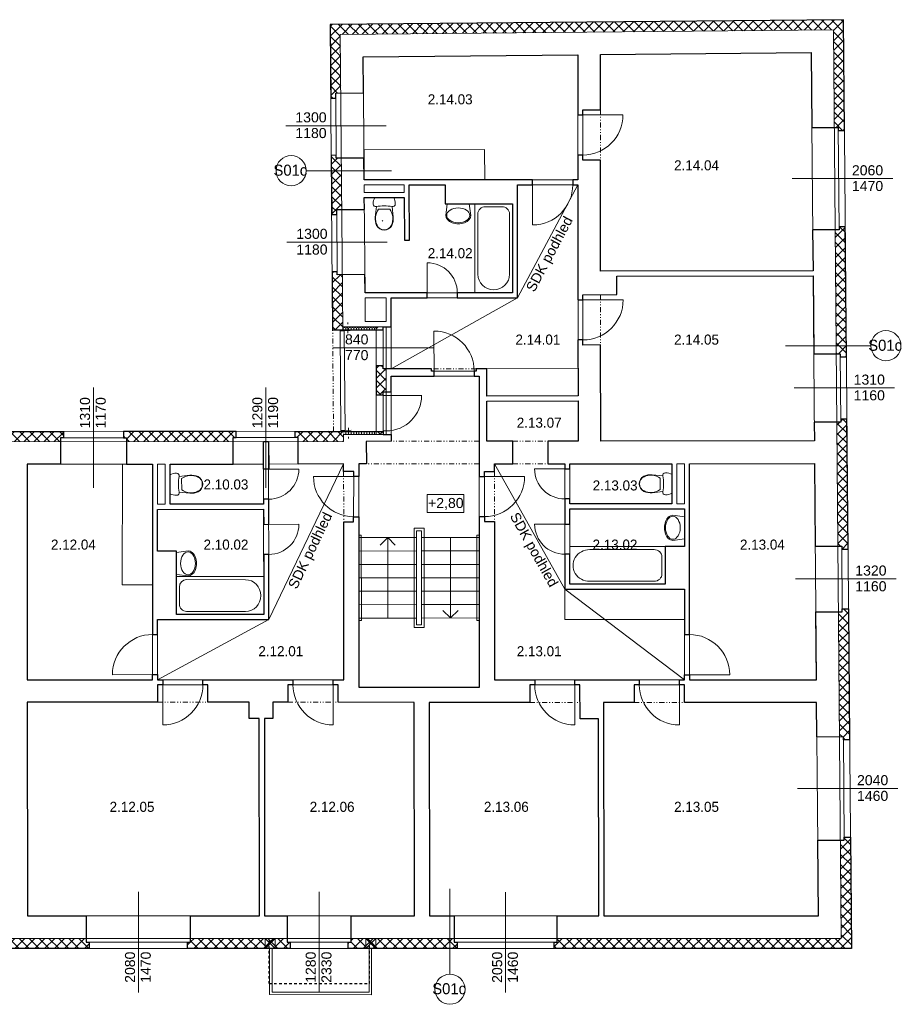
# Model space of a CAD drawing. Extents: x -203795 to -85874, y -57132 to -32000.
# Tile 7 of 7: x -122106 to -104563, y -56989 to -37389. Entities that reach past the tile are written whole.
import ezdxf

# ---------------------------------------------------------------- set-up
doc = ezdxf.new("R2010")
doc.units = 0
doc.header["$MEASUREMENT"] = 0
doc.set_wipeout_variables(frame=1)
for name, pattern in [('Wipeout_Contour', [1000, 0, -1000]), ('Čerchovaná S', [290, 100, -80, 30, -80]), ('Čerchovaná se dvěma tečkami S', [250, 100, -40, 15, -40, 15, -40]), ('čárkovaná S', [100, 50, -50])]:
    doc.linetypes.add(name, pattern=pattern)
for name, color, linetype, lineweight in [('2D BOD_Číslo_pera__1', 7, 'Continuous', 15), ('2D VÝPLNĚ_Číslo_pera__4', 91, 'Continuous', 13), ('2D ČÁRY_Číslo_pera__1', 7, 'Continuous', 15), ('2D ČÁRY_Číslo_pera__2', 1, 'Continuous', 25), ('2D ČÁRY_Číslo_pera__3', 150, 'Continuous', 13), ('2D ČÁRY_Číslo_pera__4', 91, 'Continuous', 13), ('NÁBYTEK A ZAŘÍZENÍ_Číslo_pera__3', 150, 'Continuous', 13), ('POZNÁMKY.TEXT_Číslo_pera__1', 7, 'Continuous', 15), ('POZNÁMKY.TEXT_Číslo_pera__4', 91, 'Continuous', 13)]:
    doc.layers.add(name, color=color, linetype=linetype, lineweight=lineweight)
for name, color, linetype in [('2D ČÁRY', 7, 'Continuous'), ('NÁBYTEK A ZAŘÍZENÍ', 7, 'Continuous'), ('vodorovné konstrukce', 7, 'Continuous')]:
    doc.layers.add(name, color=color, linetype=linetype)
doc.layers.add('vodorovné konstrukce_Číslo_pera__241', color=9, linetype='Continuous', lineweight=13, true_color=0x808080)
doc.styles.add('GENERATED_STYLE_1', font='arial.ttf')
doc.styles.add('GENERATED_STYLE_3', font='txt')
pattern_1 = [(90, (0, 0), (-51.961524, 0), [30, -60]), (90, (-25.98, 45), (-51.961524, 0), [30, -60]), (150, (0, 30), (25.980762, 45), [30, -60]), (150, (-51.96, 30), (25.980762, 45), [30, -60]), (210, (0, 0), (-25.980762, 45), [30, -60]), (210, (-51.96, 0), (-25.980762, 45), [30, -60])]
pattern_2 = [(45, (0, 0), (-98.99495, 98.99495), []), (135, (0, 0), (98.99495, 98.99495), [])]

# ---------------------------------------------------------------- blocks, each defined once
blk = doc.blocks.new('WC s nádržkou 1 11')
at = {"linetype": 'Wipeout_Contour', "ltscale": 15629.429493}
blk.add_wipeout([(31, 650), (18, 619), (8, 587), (2, 554), (0, 520), (5, 498), (20, 479), (40, 469), (64, 469), (41, 257), (39, 215), (44, 173), (54, 132), (70, 92), (97, 54), (132, 25), (174, 6), (220, 0), (266, 6), (308, 25), (343, 54), (370, 92), (386, 132), (396, 173), (401, 215), (399, 257), (376, 469), (400, 469), (420, 479), (435, 498), (440, 520), (438, 554), (432, 587), (422, 619), (409, 650)], dxfattribs=at).dxf.layer = 'NÁBYTEK A ZAŘÍZENÍ'
at = {"layer": 'NÁBYTEK A ZAŘÍZENÍ_Číslo_pera__3', "linetype": 'Continuous'}
for p, q in [((18, 619), (8, 587)), ((31, 650), (18, 619)), ((409, 650), (31, 650)), ((422, 619), (409, 650)), ((432, 587), (422, 619)), ((2, 554), (0, 520)), ((0, 520), (5, 498)), ((8, 587), (2, 554)), ((5, 498), (20, 479)), ((20, 479), (40, 469)), ((40, 469), (64, 469)), ((64, 469), (41, 257)), ((107, 419), (86, 381)), ((333, 419), (107, 419)), ((354, 381), (333, 419)), ((399, 257), (376, 469)), ((376, 469), (400, 469)), ((400, 469), (420, 479)), ((420, 479), (435, 498)), ((438, 554), (432, 587)), ((435, 498), (440, 520)), ((440, 520), (438, 554)), ((41, 257), (39, 215)), ((39, 215), (44, 173)), ((49, 256), (47, 215)), ((47, 215), (52, 174)), ((56, 299), (49, 256)), ((68, 341), (56, 299)), ((86, 381), (68, 341)), ((372, 341), (354, 381)), ((384, 299), (372, 341)), ((391, 256), (384, 299)), ((388, 174), (393, 215)), ((393, 215), (391, 256)), ((396, 173), (401, 215)), ((401, 215), (399, 257)), ((44, 173), (54, 132)), ((52, 174), (62, 134)), ((54, 132), (70, 92)), ((62, 134), (78, 96)), ((70, 92), (97, 54)), ((78, 96), (102, 60)), ((97, 54), (132, 25)), ((102, 60), (136, 32)), ((132, 25), (174, 6)), ((136, 32), (176, 14)), ((174, 6), (220, 0)), ((176, 14), (220, 8)), ((220, 8), (264, 14)), ((220, 0), (266, 6)), ((264, 14), (304, 32)), ((266, 6), (308, 25)), ((304, 32), (338, 60)), ((308, 25), (343, 54)), ((338, 60), (362, 96)), ((343, 54), (370, 92)), ((362, 96), (378, 134)), ((370, 92), (386, 132)), ((378, 134), (388, 174)), ((386, 132), (396, 173))]:
    blk.add_line(p, q, dxfattribs=at)
blk.add_ellipse((220, -298), major_axis=(785, 0), ratio=0.9963, start_param=1.370375, end_param=1.771221, dxfattribs=at)
blk = doc.blocks.new('WC s nádržkou 1 11_2')
at = {"linetype": 'Wipeout_Contour', "ltscale": 15629.429493}
blk.add_wipeout([(31, 650), (18, 619), (8, 587), (2, 554), (0, 520), (5, 498), (20, 479), (40, 469), (64, 469), (41, 257), (39, 215), (44, 173), (54, 132), (70, 92), (97, 54), (132, 25), (174, 6), (220, 0), (266, 6), (308, 25), (343, 54), (370, 92), (386, 132), (396, 173), (401, 215), (399, 257), (376, 469), (400, 469), (420, 479), (435, 498), (440, 520), (438, 554), (432, 587), (422, 619), (409, 650)], dxfattribs=at).dxf.layer = 'NÁBYTEK A ZAŘÍZENÍ'
at = {"layer": 'NÁBYTEK A ZAŘÍZENÍ_Číslo_pera__3', "linetype": 'Continuous'}
for p, q in [((18, 619), (8, 587)), ((31, 650), (18, 619)), ((409, 650), (31, 650)), ((422, 619), (409, 650)), ((432, 587), (422, 619)), ((2, 554), (0, 520)), ((0, 520), (5, 498)), ((8, 587), (2, 554)), ((5, 498), (20, 479)), ((20, 479), (40, 469)), ((40, 469), (64, 469)), ((64, 469), (41, 257)), ((107, 419), (86, 381)), ((333, 419), (107, 419)), ((354, 381), (333, 419)), ((399, 257), (376, 469)), ((376, 469), (400, 469)), ((400, 469), (420, 479)), ((420, 479), (435, 498)), ((438, 554), (432, 587)), ((435, 498), (440, 520)), ((440, 520), (438, 554)), ((41, 257), (39, 215)), ((39, 215), (44, 173)), ((49, 256), (47, 215)), ((47, 215), (52, 174)), ((56, 299), (49, 256)), ((68, 341), (56, 299)), ((86, 381), (68, 341)), ((372, 341), (354, 381)), ((384, 299), (372, 341)), ((391, 256), (384, 299)), ((388, 174), (393, 215)), ((393, 215), (391, 256)), ((396, 173), (401, 215)), ((401, 215), (399, 257)), ((44, 173), (54, 132)), ((52, 174), (62, 134)), ((54, 132), (70, 92)), ((62, 134), (78, 96)), ((70, 92), (97, 54)), ((78, 96), (102, 60)), ((97, 54), (132, 25)), ((102, 60), (136, 32)), ((132, 25), (174, 6)), ((136, 32), (176, 14)), ((174, 6), (220, 0)), ((176, 14), (220, 8)), ((220, 8), (264, 14)), ((220, 0), (266, 6)), ((264, 14), (304, 32)), ((266, 6), (308, 25)), ((304, 32), (338, 60)), ((308, 25), (343, 54)), ((338, 60), (362, 96)), ((343, 54), (370, 92)), ((362, 96), (378, 134)), ((370, 92), (386, 132)), ((378, 134), (388, 174)), ((386, 132), (396, 173))]:
    blk.add_line(p, q, dxfattribs=at)
blk.add_ellipse((220, -298), major_axis=(785, 0), ratio=0.9963, start_param=1.370375, end_param=1.771221, dxfattribs=at)
blk = doc.blocks.new('Vana 01 11')
at = {"layer": 'NÁBYTEK A ZAŘÍZENÍ_Číslo_pera__3', "linetype": 'Continuous'}
for p, q in [((0, 0), (0, 751)), ((0, 751), (1895, 751)), ((1501, 691), (221, 691)), ((1895, 751), (1895, 0)), ((63, 210), (63, 541)), ((0, 0), (1895, 0)), ((1501, 60), (221, 60))]:
    blk.add_line(p, q, dxfattribs=at)
for centre, major_axis, start_param, end_param in [((221, 541), (158, 0), 1.570796, 3.141593), ((1501, 375), (332, 0), 4.712389, 7.853982), ((221, 210), (158, 0), 3.141593, 4.712389)]:
    blk.add_ellipse(centre, major_axis=major_axis, ratio=0.95054, start_param=start_param, end_param=end_param, dxfattribs=at)
blk = doc.blocks.new('Umyvadlo oválné 11')
at = {"linetype": 'Wipeout_Contour', "ltscale": 6090.690526}
blk.add_wipeout([(0, 169), (2, 146), (9, 124), (19, 104), (43, 74), (73, 49), (129, 22), (188, 6), (250, 0), (312, 6), (371, 22), (427, 49), (457, 74), (481, 104), (491, 124), (498, 146), (500, 169), (469, 400), (31, 400), (-1, 169)], dxfattribs=at).dxf.layer = 'NÁBYTEK A ZAŘÍZENÍ'
at = {"layer": 'NÁBYTEK A ZAŘÍZENÍ_Číslo_pera__3', "linetype": 'Continuous'}
for p, q in [((31, 400), (-1, 169)), ((32, 400), (31, 400)), ((469, 400), (31, 400)), ((469, 400), (468, 400)), ((500, 169), (469, 400))]:
    blk.add_line(p, q, dxfattribs=at)
blk.add_ellipse((250, 169), major_axis=(-229, 0), ratio=0.643386, dxfattribs=at)
blk.add_ellipse((249, 169), major_axis=(-250, 0), ratio=0.674026, start_param=0, end_param=3.141593, dxfattribs=at)
blk = doc.blocks.new('Vana 01 11_2')
at = {"layer": 'NÁBYTEK A ZAŘÍZENÍ_Číslo_pera__3', "linetype": 'Continuous'}
for p, q in [((0, 0), (0, 751)), ((0, 751), (1773, 751)), ((1404, 691), (207, 691)), ((1773, 751), (1773, 0)), ((59, 210), (59, 541)), ((0, 0), (1773, 0)), ((1404, 60), (207, 60))]:
    blk.add_line(p, q, dxfattribs=at)
for centre, major_axis, start_param, end_param in [((207, 541), (0, 150), 0, 1.570796), ((1404, 375), (0, 315), 3.141593, 6.283185), ((207, 210), (0, 150), 1.570796, 3.141593)]:
    blk.add_ellipse(centre, major_axis=major_axis, ratio=0.98423, start_param=start_param, end_param=end_param, dxfattribs=at)
blk = doc.blocks.new('Vana 01 11_3')
at = {"layer": 'NÁBYTEK A ZAŘÍZENÍ_Číslo_pera__3', "linetype": 'Continuous'}
for p, q in [((0, 0), (0, 751)), ((0, 751), (1737, 751)), ((1375, 691), (203, 691)), ((1737, 751), (1737, 0)), ((58, 210), (58, 541)), ((0, 0), (1737, 0)), ((1375, 60), (203, 60))]:
    blk.add_line(p, q, dxfattribs=at)
for centre, major_axis, start_param, end_param in [((203, 541), (0, 150), 0, 1.570796), ((1375, 375), (0, 315), 3.141593, 6.283185), ((203, 210), (0, 150), 1.570796, 3.141593)]:
    blk.add_ellipse(centre, major_axis=major_axis, ratio=0.963873, start_param=start_param, end_param=end_param, dxfattribs=at)
blk = doc.blocks.new('Umyvadlo oválné 11_2')
at = {"linetype": 'Wipeout_Contour', "ltscale": 6090.690526}
blk.add_wipeout([(0, 169), (2, 146), (9, 124), (19, 104), (43, 74), (73, 49), (129, 22), (188, 6), (250, 0), (312, 6), (371, 22), (427, 49), (457, 74), (481, 104), (491, 124), (498, 146), (500, 169), (469, 400), (31, 400), (-1, 169)], dxfattribs=at).dxf.layer = 'NÁBYTEK A ZAŘÍZENÍ'
at = {"layer": 'NÁBYTEK A ZAŘÍZENÍ_Číslo_pera__3', "linetype": 'Continuous'}
for p, q in [((31, 400), (-1, 169)), ((32, 400), (31, 400)), ((469, 400), (31, 400)), ((469, 400), (468, 400)), ((500, 169), (469, 400))]:
    blk.add_line(p, q, dxfattribs=at)
blk.add_ellipse((250, 169), major_axis=(-229, 0), ratio=0.643386, dxfattribs=at)
blk.add_ellipse((249, 169), major_axis=(-250, 0), ratio=0.674026, start_param=0, end_param=3.141593, dxfattribs=at)
blk = doc.blocks.new('LINE_10821', base_point=(-113534, -47697))
at = {"layer": '2D ČÁRY_Číslo_pera__3', "linetype": 'Continuous'}
for p, q in [((-113534, -47697), (-113533, -49299)), ((-113533, -49299), (-113683, -49150)), ((-113533, -49299), (-113383, -49149))]:
    blk.add_line(p, q, dxfattribs=at)
blk = doc.blocks.new('LINE_10979', base_point=(-114783, -49301))
at = {"layer": '2D ČÁRY_Číslo_pera__3', "linetype": 'Continuous'}
for p, q in [((-114784, -47699), (-114934, -47849)), ((-114783, -49301), (-114784, -47699)), ((-114784, -47699), (-114634, -47848))]:
    blk.add_line(p, q, dxfattribs=at)
blk = doc.blocks.new('LINE_15126', base_point=(-114705, -40395))
at = {"layer": 'vodorovné konstrukce_Číslo_pera__241', "linetype": 'Continuous'}
blk.add_line((-114705, -40395), (-116405, -40395), dxfattribs=at)
blk.add_circle((-116705, -40395), 300, dxfattribs=at)
blk = doc.blocks.new('LINE_15134', base_point=(-113545, -54689))
at = {"layer": 'vodorovné konstrukce_Číslo_pera__241', "linetype": 'Continuous'}
blk.add_line((-113545, -54689), (-113545, -56389), dxfattribs=at)
blk.add_circle((-113545, -56689), 300, dxfattribs=at)
blk = doc.blocks.new('LINE_15136', base_point=(-106869, -43879))
at = {"layer": 'vodorovné konstrukce_Číslo_pera__241', "linetype": 'Continuous'}
blk.add_line((-106869, -43879), (-105169, -43879), dxfattribs=at)
blk.add_circle((-104869, -43879), 300, dxfattribs=at)

msp = doc.modelspace()

# ---------------------------------------------------------------- hatches: boundary and pattern name
at = {"layer": '2D VÝPLNĚ_Číslo_pera__4', "linetype": 'Continuous'}
h = msp.add_hatch(dxfattribs=at)
h.set_pattern_fill('TEPELNA_IZOLACE_EPS', color=8, style=0, pattern_type=2)
h.set_pattern_definition(pattern_2)
h.paths.add_polyline_path([(-105894, -39533), (-105818, -39533), (-105817, -39593), (-105693, -39593), (-105712, -37389), (-115928, -37485), (-115916, -38950), (-115816, -38949), (-115817, -38849), (-115717, -38848), (-115727, -37683), (-105910, -37591)], flags=0)
h = msp.add_hatch(dxfattribs=at)
h.set_pattern_fill('TEPELNA_IZOLACE_EPS', color=8, style=0, pattern_type=2)
h.set_pattern_definition(pattern_2)
h.paths.add_polyline_path([(-115907, -40089), (-115898, -41269), (-115798, -41268), (-115798, -41168), (-115698, -41167), (-115707, -40147), (-115807, -40148), (-115807, -40088)], flags=0)
h = msp.add_hatch(dxfattribs=at)
h.set_pattern_fill('TEPELNA_IZOLACE_EPS', color=8, style=0, pattern_type=2)
h.set_pattern_definition(pattern_2)
h.paths.add_polyline_path([(-105677, -41513), (-105801, -41513), (-105801, -41573), (-105877, -41574), (-105856, -44041), (-105780, -44041), (-105779, -44101), (-105655, -44101)], flags=0)
h = msp.add_hatch(dxfattribs=at)
h.set_pattern_fill('TEPELNA_IZOLACE_EPS', color=8, style=0, pattern_type=2)
h.set_pattern_definition(pattern_2)
h.paths.add_polyline_path([(-115888, -42409), (-115788, -42408), (-115788, -42468), (-115688, -42468), (-115679, -43561), (-115879, -43561)], flags=0)
h = msp.add_hatch(dxfattribs=at)
h.set_pattern_fill('TEPELNA_IZOLACE_FENOL', color=8, style=0, pattern_type=2)
h.set_pattern_definition(pattern_1)
h.paths.add_polyline_path([(-115014, -43560), (-115014, -43500), (-115679, -43501), (-115679, -43561)], flags=0)
h = msp.add_hatch(dxfattribs=at)
h.set_pattern_fill('TEPELNA_IZOLACE_EPS', color=8, style=0, pattern_type=2)
h.set_pattern_definition(pattern_2)
h.paths.add_polyline_path([(-115014, -43500), (-114874, -43500), (-114874, -43560), (-115014, -43560)], flags=0)
h = msp.add_hatch(dxfattribs=at)
h.set_pattern_fill('TEPELNA_IZOLACE_EPS', color=8, style=0, pattern_type=2)
h.set_pattern_definition(pattern_2)
h.paths.add_polyline_path([(-115013, -44278), (-114873, -44278), (-114873, -44338), (-114813, -44338), (-114813, -44799), (-114873, -44799), (-114873, -44859), (-115013, -44859)], flags=0)
h = msp.add_hatch(dxfattribs=at)
h.set_pattern_fill('TEPELNA_IZOLACE_EPS', color=8, style=0, pattern_type=2)
h.set_pattern_definition(pattern_2)
h.paths.add_polyline_path([(-105769, -45338), (-105769, -45398), (-105845, -45398), (-105824, -47866), (-105748, -47866), (-105747, -47926), (-105623, -47926), (-105645, -45338)], flags=0)
h = msp.add_hatch(dxfattribs=at)
h.set_pattern_fill('TEPELNA_IZOLACE_EPS', color=8, style=0, pattern_type=2)
h.set_pattern_definition(pattern_2)
h.paths.add_polyline_path([(-121297, -45788), (-121297, -45712), (-121237, -45712), (-121237, -45588), (-123062, -45590), (-123062, -45714), (-123002, -45713), (-123002, -45789)], flags=0)
h = msp.add_hatch(dxfattribs=at)
h.set_pattern_fill('TEPELNA_IZOLACE_EPS', color=8, style=0, pattern_type=2)
h.set_pattern_definition(pattern_2)
h.paths.add_polyline_path([(-117856, -45785), (-117856, -45709), (-117796, -45709), (-117796, -45585), (-120044, -45587), (-120044, -45711), (-119984, -45711), (-119984, -45787)], flags=0)
h = msp.add_hatch(dxfattribs=at)
h.set_pattern_fill('TEPELNA_IZOLACE_EPS', color=8, style=0, pattern_type=2)
h.set_pattern_definition(pattern_2)
h.paths.add_polyline_path([(-115661, -45783), (-115662, -45585), (-115862, -45585), (-115862, -45583), (-116626, -45584), (-116626, -45708), (-116566, -45708), (-116566, -45784)], flags=0)
h = msp.add_hatch(dxfattribs=at)
h.set_pattern_fill('TEPELNA_IZOLACE_FENOL', color=8, style=0, pattern_type=2)
h.set_pattern_definition(pattern_1)
h.paths.add_polyline_path([(-115012, -45585), (-115662, -45585), (-115662, -45645), (-115012, -45645)], flags=0)
h = msp.add_hatch(dxfattribs=at)
h.set_pattern_fill('TEPELNA_IZOLACE_EPS', color=8, style=0, pattern_type=2)
h.set_pattern_definition(pattern_2)
h.paths.add_polyline_path([(-115012, -45585), (-115012, -45645), (-114872, -45645), (-114872, -45585)], flags=0)
h = msp.add_hatch(dxfattribs=at)
h.set_pattern_fill('TEPELNA_IZOLACE_EPS', color=8, style=0, pattern_type=2)
h.set_pattern_definition(pattern_2)
h.paths.add_polyline_path([(-105792, -51664), (-105716, -51669), (-105715, -51724), (-105591, -51724), (-105613, -49116), (-105737, -49116), (-105737, -49176), (-105813, -49176)], flags=0)
h = msp.add_hatch(dxfattribs=at)
h.set_pattern_fill('TEPELNA_IZOLACE_EPS', color=8, style=0, pattern_type=2)
h.set_pattern_definition(pattern_2)
h.paths.add_polyline_path([(-111414, -55678), (-111414, -55754), (-111474, -55754), (-111474, -55878), (-105556, -55879), (-105575, -53664), (-105699, -53664), (-105698, -53724), (-105774, -53724), (-105758, -55679)], flags=0)
h = msp.add_hatch(dxfattribs=at)
h.set_pattern_fill('TEPELNA_IZOLACE_EPS', color=8, style=0, pattern_type=2)
h.set_pattern_definition(pattern_2)
h.paths.add_polyline_path([(-122782, -55677), (-122782, -55753), (-122842, -55753), (-122842, -55877), (-120725, -55877), (-120725, -55753), (-120785, -55753), (-120785, -55677)], flags=0)
h = msp.add_hatch(dxfattribs=at)
h.set_pattern_fill('TEPELNA_IZOLACE_EPS', color=8, style=0, pattern_type=2)
h.set_pattern_definition(pattern_2)
h.paths.add_polyline_path([(-118705, -55677), (-116787, -55677), (-116787, -55753), (-116727, -55753), (-116727, -55877), (-118765, -55877), (-118765, -55753), (-118705, -55753)], flags=0)
h = msp.add_hatch(dxfattribs=at)
h.set_pattern_fill('TEPELNA_IZOLACE_EPS', color=8, style=0, pattern_type=2)
h.set_pattern_definition(pattern_2)
h.paths.add_polyline_path([(-115512, -55678), (-113464, -55678), (-113464, -55754), (-113404, -55754), (-113404, -55878), (-115572, -55877), (-115572, -55754), (-115512, -55754)], flags=0)

# ---------------------------------------------------------------- linework, layer by layer
at = {"layer": '2D BOD_Číslo_pera__1', "color": 8, "linetype": 'Continuous', "flags": 128}
for points in [[(-117020, -55677), (-117220, -55677), (-117220, -55877), (-117020, -55877)], [(-115220, -55678), (-115020, -55678), (-115020, -55878), (-115220, -55878)], [(-117135, -55877), (-115105, -55878), (-115105, -56798), (-117135, -56797)], [(-117085, -55877), (-117085, -56747), (-115155, -56748), (-115155, -55878)]]:
    msp.add_lwpolyline(points, close=True, dxfattribs=at)
at = {"layer": '2D ČÁRY_Číslo_pera__1', "color": 8, "linetype": 'Continuous'}
for p, q in [((-105712, -37389), (-115928, -37485)), ((-105556, -55879), (-105712, -37389)), ((-115879, -43561), (-115928, -37485)), ((-105910, -37591), (-115727, -37683)), ((-105758, -55679), (-105910, -37591)), ((-115679, -43561), (-115727, -37683)), ((-111002, -38088), (-115273, -38128)), ((-115253, -40578), (-115273, -38128)), ((-111002, -38088), (-111000, -40574)), ((-106357, -38045), (-110552, -38084)), ((-110552, -38084), (-110551, -39184)), ((-106320, -42391), (-106357, -38045)), ((-115916, -38950), (-115816, -38949)), ((-115817, -38849), (-115267, -38845)), ((-115807, -40148), (-115817, -38849)), ((-110551, -39184), (-110901, -39184)), ((-110901, -39184), (-110900, -40184)), ((-110101, -39284), (-111001, -39285)), ((-105818, -39533), (-106344, -39533)), ((-105801, -41573), (-105818, -39533)), ((-105693, -39593), (-105817, -39593)), ((-115907, -40089), (-115807, -40088)), ((-115807, -40148), (-115257, -40144)), ((-110900, -40084), (-111000, -40085)), ((-110550, -40184), (-110900, -40184)), ((-110550, -40184), (-110548, -42394)), ((-115253, -40578), (-111000, -40574)), ((-115253, -40678), (-114453, -40677)), ((-115251, -40828), (-115252, -40678)), ((-114453, -40677), (-114453, -40827)), ((-114353, -40677), (-114352, -41777)), ((-114353, -40677), (-113642, -40677)), ((-112200, -40675), (-111000, -40674)), ((-112200, -40675), (-112198, -42925)), ((-111899, -41475), (-111900, -40575)), ((-111100, -40674), (-111100, -40574)), ((-111000, -40674), (-110996, -44879)), ((-115253, -40828), (-114453, -40827)), ((-115235, -42828), (-115250, -40928)), ((-114453, -40927), (-114452, -41777)), ((-112299, -41052), (-112298, -42825)), ((-115898, -41269), (-115798, -41268)), ((-115798, -41168), (-115248, -41164)), ((-115788, -42468), (-115798, -41168)), ((-105677, -41513), (-105801, -41513)), ((-105801, -41573), (-106327, -41573)), ((-114452, -41777), (-114352, -41777)), ((-113998, -42227), (-113998, -42927)), ((-115888, -42409), (-115788, -42408)), ((-115788, -42468), (-115238, -42464)), ((-106320, -42391), (-110548, -42394)), ((-106319, -42491), (-110227, -42494)), ((-110224, -42861), (-110227, -42494)), ((-106291, -45775), (-106319, -42491)), ((-115235, -42828), (-112298, -42825)), ((-110548, -42864), (-110898, -42865)), ((-110898, -42865), (-110897, -43865)), ((-110224, -42861), (-110548, -42864)), ((-115234, -42928), (-114815, -42928)), ((-115230, -43400), (-115234, -42928)), ((-114815, -42928), (-114814, -43400)), ((-114715, -42927), (-112198, -42925)), ((-114715, -42927), (-114713, -44337)), ((-110098, -42964), (-110998, -42965)), ((-114714, -43500), (-115679, -43501)), ((-114814, -43400), (-115230, -43400)), ((-115014, -43500), (-115012, -45645)), ((-114874, -43500), (-114873, -44338)), ((-114814, -43500), (-114812, -45645)), ((-114874, -43560), (-115879, -43561)), ((-115729, -43581), (-115529, -43579)), ((-113862, -44487), (-113863, -43587)), ((-110897, -43765), (-110997, -43765)), ((-110547, -43864), (-110897, -43865)), ((-110547, -43864), (-110545, -45779)), ((-105780, -44041), (-106306, -44040)), ((-105769, -45398), (-105780, -44041)), ((-114873, -44278), (-115013, -44278)), ((-105655, -44101), (-105779, -44101)), ((-114813, -44338), (-114873, -44338)), ((-113912, -44337), (-114813, -44338)), ((-112962, -44486), (-114713, -44487)), ((-114713, -44487), (-114712, -45782)), ((-113912, -44337), (-113912, -44387)), ((-113023, -44386), (-113912, -44387)), ((-113062, -44486), (-113062, -44386)), ((-110997, -44334), (-113023, -44336)), ((-112957, -50678), (-112962, -44486)), ((-112811, -44881), (-112812, -44336)), ((-114873, -44859), (-115013, -44859)), ((-114713, -44799), (-114873, -44799)), ((-114873, -44799), (-114872, -45645)), ((-114873, -44870), (-114107, -44869)), ((-110996, -44879), (-112811, -44881)), ((-110996, -44979), (-112811, -44981)), ((-112811, -45781), (-112811, -44981)), ((-110996, -44979), (-110995, -45779)), ((-105769, -45398), (-106295, -45398)), ((-105645, -45338), (-105769, -45338)), ((-115862, -45583), (-138416, -45603)), ((-121237, -45588), (-121237, -45712)), ((-120044, -45587), (-120044, -45711)), ((-117796, -45585), (-117796, -45709)), ((-116626, -45584), (-116626, -45708)), ((-114872, -45585), (-115862, -45585)), ((-115713, -45565), (-115513, -45563)), ((-114712, -45645), (-115662, -45645)), ((-115661, -45783), (-115662, -45645)), ((-115012, -45645), (-115012, -45645)), ((-114872, -45575), (-114812, -45575)), ((-115661, -45783), (-138416, -45803)), ((-119984, -45711), (-121297, -45712)), ((-121297, -45712), (-121297, -46238)), ((-119984, -45711), (-119984, -46237)), ((-116566, -45708), (-117856, -45709)), ((-117856, -45709), (-117856, -46235)), ((-117252, -47035), (-117253, -45785)), ((-117150, -49327), (-117153, -45785)), ((-116566, -45708), (-116566, -46234)), ((-114712, -45782), (-115211, -45783)), ((-115207, -46233), (-115211, -45783)), ((-112295, -45780), (-112811, -45781)), ((-112295, -45780), (-112295, -46230)), ((-110995, -45779), (-111595, -45780)), ((-111595, -45780), (-111595, -46230)), ((-106291, -45775), (-110545, -45779)), ((-119464, -46236), (-121960, -46239)), ((-121957, -50527), (-121960, -46239)), ((-119461, -50527), (-119464, -46236)), ((-119214, -46236), (-119364, -46236)), ((-119364, -47036), (-119364, -46236)), ((-119214, -47036), (-119214, -46236)), ((-117252, -46235), (-119114, -46236)), ((-115660, -46233), (-117152, -46235)), ((-115660, -46383), (-115660, -46233)), ((-115357, -50678), (-115360, -46233)), ((-115207, -46233), (-115360, -46233)), ((-112295, -46230), (-112660, -46231)), ((-112660, -46381), (-112660, -46231)), ((-111260, -46230), (-111595, -46230)), ((-111258, -48728), (-111260, -46230)), ((-109128, -46228), (-111160, -46229)), ((-111160, -47029), (-111160, -46229)), ((-109028, -47028), (-109028, -46228)), ((-108878, -46228), (-109028, -46228)), ((-108878, -47028), (-108878, -46227)), ((-106288, -46225), (-108778, -46227)), ((-108778, -50528), (-108778, -46227)), ((-106251, -50529), (-106288, -46225)), ((-117252, -46335), (-116552, -46334)), ((-115660, -46383), (-115460, -46383)), ((-115461, -47383), (-115460, -46383)), ((-112660, -46381), (-112860, -46381)), ((-112859, -47381), (-112860, -46381)), ((-111160, -46329), (-111860, -46330)), ((-116260, -46483), (-115360, -46484)), ((-112060, -46480), (-112960, -46481)), ((-119214, -47036), (-119364, -47036)), ((-117252, -47035), (-119114, -47036)), ((-117252, -46935), (-117152, -46935)), ((-111160, -46929), (-111260, -46930)), ((-109128, -47028), (-111160, -47029)), ((-108878, -47028), (-109030, -47028)), ((-117252, -47135), (-119364, -47136)), ((-119363, -47966), (-119364, -47136)), ((-117250, -49227), (-117252, -47135)), ((-108878, -47128), (-111160, -47129)), ((-111158, -48628), (-111160, -47129)), ((-115659, -47383), (-115461, -47383)), ((-115657, -50527), (-115659, -47383)), ((-115461, -47283), (-115361, -47284)), ((-112859, -47281), (-112959, -47281)), ((-112659, -47381), (-112859, -47381)), ((-112657, -50528), (-112659, -47381)), ((-111159, -47429), (-111859, -47430)), ((-117251, -47435), (-116551, -47434)), ((-114208, -49435), (-114209, -47563)), ((-114109, -47563), (-114209, -47563)), ((-114108, -49435), (-114109, -47563)), ((-114209, -47698), (-115359, -47699)), ((-112959, -47697), (-114109, -47698)), ((-114209, -47965), (-115359, -47966)), ((-112959, -47964), (-114109, -47965)), ((-109262, -47880), (-108878, -47878)), ((-109262, -48628), (-109262, -47880)), ((-105748, -47866), (-106274, -47866)), ((-105737, -49176), (-105748, -47866)), ((-105623, -47926), (-105747, -47926)), ((-117251, -48035), (-117151, -48035)), ((-111159, -48029), (-111259, -48030)), ((-114209, -48232), (-115359, -48233)), ((-112959, -48231), (-114109, -48232)), ((-114208, -48499), (-115358, -48500)), ((-112958, -48498), (-114108, -48499)), ((-114208, -48766), (-115358, -48767)), ((-112958, -48765), (-114108, -48766)), ((-111258, -48728), (-108878, -48728)), ((-111158, -48628), (-109262, -48628)), ((-108878, -50528), (-108878, -48728)), ((-114208, -49033), (-115358, -49034)), ((-112958, -49032), (-114108, -49033)), ((-105737, -49176), (-106263, -49176)), ((-105613, -49116), (-105737, -49116)), ((-119361, -50527), (-119362, -49327)), ((-119362, -49327), (-117150, -49327)), ((-118987, -49227), (-117250, -49227)), ((-114208, -49300), (-115358, -49301)), ((-112958, -49299), (-114108, -49300)), ((-114108, -49435), (-114208, -49435)), ((-119362, -49627), (-119462, -49627)), ((-108878, -49628), (-108778, -49628)), ((-121957, -50527), (-119461, -50527)), ((-119361, -50427), (-120261, -50428)), ((-119361, -50527), (-115657, -50527)), ((-119261, -50527), (-119261, -51427)), ((-118461, -50527), (-118461, -50627)), ((-117542, -50527), (-117072, -50527)), ((-116668, -50527), (-116668, -50627)), ((-115868, -50527), (-115868, -51427)), ((-112657, -50528), (-108878, -50528)), ((-111858, -50528), (-111858, -50628)), ((-111058, -50528), (-111058, -51428)), ((-110962, -50528), (-110492, -50528)), ((-109778, -50528), (-109778, -50628)), ((-108978, -50528), (-108978, -51428)), ((-108878, -50428), (-107978, -50428)), ((-108778, -50528), (-106251, -50529)), ((-119361, -50627), (-118361, -50627)), ((-119361, -50627), (-119361, -50977)), ((-118361, -50627), (-118361, -50977)), ((-115768, -50627), (-116768, -50627)), ((-116768, -50627), (-116768, -50977)), ((-115768, -50627), (-115768, -50977)), ((-115357, -50678), (-112957, -50678)), ((-111958, -50628), (-111958, -50978)), ((-111958, -50628), (-110958, -50628)), ((-110958, -50628), (-110958, -50978)), ((-109878, -50628), (-109878, -50978)), ((-109878, -50628), (-108878, -50628)), ((-108878, -50628), (-108878, -50978)), ((-121953, -55227), (-121956, -50977)), ((-121956, -50977), (-119361, -50977)), ((-118361, -50977), (-117538, -50977)), ((-117538, -51297), (-117538, -50977)), ((-117066, -51297), (-117068, -50977)), ((-117068, -50977), (-116768, -50977)), ((-115768, -50977), (-114256, -50978)), ((-114253, -55228), (-114256, -50978)), ((-113953, -55228), (-113956, -50978)), ((-113956, -50978), (-111958, -50978)), ((-110955, -51308), (-110958, -50978)), ((-110487, -50978), (-109878, -50978)), ((-110483, -55228), (-110487, -50978)), ((-108878, -50978), (-106248, -50979)), ((-106212, -55229), (-106248, -50979)), ((-117538, -51297), (-117338, -51297)), ((-117335, -55227), (-117338, -51297)), ((-117235, -55227), (-117238, -51297)), ((-117238, -51297), (-117066, -51297)), ((-110955, -51308), (-110586, -51308)), ((-110583, -55228), (-110586, -51308)), ((-105716, -51664), (-106242, -51664)), ((-105698, -53724), (-105716, -51664)), ((-105591, -51724), (-105715, -51724)), ((-105575, -53664), (-105699, -53664)), ((-105698, -53724), (-106224, -53724)), ((-121953, -55227), (-117335, -55227)), ((-120785, -55753), (-120785, -55227)), ((-118705, -55753), (-118705, -55227)), ((-117235, -55227), (-114253, -55228)), ((-116787, -55753), (-116787, -55227)), ((-115512, -55754), (-115512, -55228)), ((-113953, -55228), (-110583, -55228)), ((-113464, -55754), (-113464, -55228)), ((-111414, -55754), (-111414, -55228)), ((-110483, -55228), (-106212, -55229)), ((-138339, -55675), (-105758, -55679)), ((-120785, -55753), (-118705, -55753)), ((-120725, -55877), (-120725, -55753)), ((-118765, -55877), (-118765, -55753)), ((-117220, -55677), (-117020, -55877)), ((-117220, -55877), (-117020, -55677)), ((-116787, -55753), (-115512, -55754)), ((-116727, -55877), (-116727, -55753)), ((-115572, -55877), (-115572, -55754)), ((-115020, -55678), (-115220, -55878)), ((-115020, -55878), (-115220, -55678)), ((-113464, -55754), (-111414, -55754)), ((-113404, -55878), (-113404, -55754)), ((-111474, -55878), (-111474, -55754)), ((-138339, -55875), (-105556, -55879))]:
    msp.add_line(p, q, dxfattribs=at)
at = {"layer": '2D ČÁRY_Číslo_pera__1', "color": 8, "linetype": 'Čerchovaná se dvěma tečkami S'}
for p, q in [((-110551, -39184), (-110550, -40184)), ((-113398, -42826), (-113398, -42926)), ((-110548, -42864), (-110547, -43864)), ((-115862, -45585), (-115879, -43561)), ((-113023, -44336), (-113912, -44337)), ((-113023, -44386), (-113023, -44336)), ((-112961, -45781), (-114712, -45782)), ((-112295, -45780), (-111595, -45780)), ((-112960, -46231), (-115207, -46233)), ((-112295, -46230), (-111595, -46230)), ((-115660, -46383), (-115659, -47383)), ((-112660, -46381), (-112659, -47381)), ((-119361, -50977), (-118361, -50977)), ((-116768, -50977), (-115768, -50977)), ((-111958, -50978), (-110958, -50978)), ((-109878, -50978), (-108878, -50978))]:
    msp.add_line(p, q, dxfattribs=at)
at = {"layer": '2D ČÁRY_Číslo_pera__1', "color": 8, "linetype": 'Čerchovaná S'}
for p, q in [((-115578, -43630), (-115580, -43380)), ((-115563, -45513), (-115561, -45763))]:
    msp.add_line(p, q, dxfattribs=at)
at = {"layer": '2D ČÁRY_Číslo_pera__1', "color": 8, "linetype": 'Continuous'}
for centre, radius, start, end in [((-110901, -39284), 800, 270.0487, 0.0487), ((-111900, -40675), 800, 270.0487, 0.0487), ((-113998, -42827), 600, 0.0487, 90.0487), ((-110898, -42965), 800, 270.0487, 0.0487), ((-113862, -44387), 800, 0.0487, 90.0487), ((-114813, -44869), 705, 270.0487, 0.0487), ((-117152, -46334), 600, 270.0487, 0.0434), ((-111260, -46330), 600, 180.0487, 270.0487), ((-115460, -46483), 800, 179.9513, 269.9513), ((-112860, -46481), 800, 270.0487, 0.0487), ((-111259, -47430), 600, 180.0487, 270.0487), ((-117151, -47434), 600, 270.0487, 0.0434), ((-119461, -50427), 800, 90.0487, 180.0487), ((-108778, -50428), 800, 359.9934, 89.9934), ((-119261, -50627), 800, 269.9934, 359.9934), ((-115868, -50627), 800, 179.9934, 269.9934), ((-111058, -50628), 800, 179.9934, 269.9934), ((-108978, -50628), 800, 179.9934, 269.9934)]:
    msp.add_arc(centre, radius, start, end, dxfattribs=at)
at = {"layer": '2D ČÁRY_Číslo_pera__2', "color": 8, "linetype": 'čárkovaná S'}
for p, q in [((-117143, -56577), (-117143, -55677)), ((-115148, -56577), (-115148, -55677)), ((-117143, -56577), (-115148, -56577))]:
    msp.add_line(p, q, dxfattribs=at)
at = {"layer": '2D ČÁRY_Číslo_pera__2', "color": 8, "linetype": 'Continuous', "flags": 128}
for points in [[(-115817, -38849), (-115267, -38845), (-115273, -38128), (-111002, -38088), (-111001, -39285), (-110901, -39284), (-110901, -39184), (-110551, -39184), (-110552, -38084), (-106357, -38045), (-106344, -39533), (-105818, -39533), (-105817, -39593), (-105693, -39593), (-105712, -37389), (-115928, -37485), (-115916, -38950), (-115816, -38949)], [(-110998, -42965), (-110898, -42965), (-110898, -42865), (-110224, -42861), (-110227, -42494), (-106319, -42491), (-106306, -44040), (-105780, -44041), (-105779, -44101), (-105655, -44101), (-105677, -41513), (-105801, -41513), (-105801, -41573), (-106327, -41573), (-106320, -42391), (-110548, -42394), (-110550, -40184), (-110900, -40184), (-110900, -40084), (-111000, -40085), (-111000, -40574), (-111100, -40574), (-111100, -40674), (-111000, -40674)], [(-114874, -43560), (-114874, -43500), (-114714, -43500), (-114715, -42927), (-113998, -42927), (-113998, -42827), (-115235, -42828), (-115238, -42464), (-115788, -42468), (-115788, -42408), (-115888, -42409), (-115879, -43561)], [(-114713, -44799), (-114713, -44487), (-113862, -44487), (-113862, -44387), (-113912, -44387), (-113912, -44337), (-114873, -44338), (-114873, -44278), (-115013, -44278), (-115013, -44859), (-114873, -44859), (-114873, -44799)], [(-116626, -45584), (-114872, -45585), (-114872, -45645), (-114712, -45645), (-114712, -45782), (-115211, -45783), (-115207, -46233), (-115360, -46233), (-115360, -46484), (-115460, -46483), (-115460, -46383), (-115660, -46383), (-115660, -46233), (-116566, -46234), (-116566, -45708), (-116626, -45708)], [(-117253, -45785), (-117153, -45785), (-117152, -46334), (-117252, -46335)], [(-115461, -47283), (-115361, -47284), (-115357, -50678), (-112957, -50678), (-112959, -47281), (-112859, -47281), (-112859, -47381), (-112659, -47381), (-112657, -50528), (-111858, -50528), (-111858, -50628), (-111958, -50628), (-111958, -50978), (-113956, -50978), (-113953, -55228), (-113464, -55228), (-113464, -55754), (-113404, -55754), (-113404, -55878), (-115572, -55877), (-115572, -55754), (-115512, -55754), (-115512, -55228), (-114253, -55228), (-114256, -50978), (-115768, -50977), (-115768, -50627), (-115868, -50627), (-115868, -50527), (-115657, -50527), (-115659, -47383), (-115461, -47383)], [(-108978, -50528), (-108878, -50528), (-108878, -50428), (-108778, -50428), (-108778, -50528), (-106251, -50529), (-106263, -49176), (-105737, -49176), (-105737, -49116), (-105613, -49116), (-105591, -51724), (-105715, -51724), (-105716, -51669), (-106242, -51664), (-106248, -50979), (-108878, -50978), (-108878, -50628), (-108978, -50628)], [(-118461, -50527), (-116668, -50527), (-116668, -50627), (-116768, -50627), (-116768, -50977), (-117068, -50977), (-117066, -51297), (-117238, -51297), (-117235, -55227), (-116787, -55227), (-116787, -55753), (-116727, -55753), (-116727, -55877), (-118765, -55877), (-118765, -55753), (-118705, -55753), (-118705, -55227), (-117335, -55227), (-117338, -51297), (-117538, -51297), (-117538, -50977), (-118361, -50977), (-118361, -50627), (-118461, -50627)], [(-111058, -50528), (-109778, -50528), (-109778, -50628), (-109878, -50628), (-109878, -50978), (-110487, -50978), (-110483, -55228), (-106212, -55229), (-106224, -53724), (-105698, -53724), (-105699, -53664), (-105575, -53664), (-105556, -55879), (-111474, -55878), (-111474, -55754), (-111414, -55754), (-111414, -55228), (-110583, -55228), (-110586, -51308), (-110955, -51308), (-110958, -50628), (-111058, -50628)]]:
    msp.add_lwpolyline(points, close=True, dxfattribs=at)
msp.add_lwpolyline([(-123062, -45590), (-121237, -45588), (-121237, -45712), (-121297, -45712), (-121297, -46238), (-121960, -46239), (-121957, -50527), (-119461, -50527), (-119461, -50427), (-119361, -50427), (-119361, -50527), (-119261, -50527), (-119261, -50627), (-119361, -50627), (-119361, -50977), (-121956, -50977), (-121953, -55227), (-120785, -55227), (-120785, -55753), (-120725, -55753), (-120725, -55877), (-122842, -55877)], dxfattribs=at)
at = {"layer": '2D ČÁRY_Číslo_pera__3', "color": 8, "linetype": 'Continuous'}
for p, q in [((-112198, -42925), (-111000, -40674)), ((-114713, -44337), (-112198, -42926)), ((-117150, -49327), (-115660, -46233)), ((-112660, -46231), (-111258, -48728)), ((-111258, -48728), (-108878, -50528)), ((-119361, -50527), (-117150, -49327))]:
    msp.add_line(p, q, dxfattribs=at)
at = {"layer": '2D ČÁRY_Číslo_pera__3', "color": 8, "linetype": 'Continuous', "flags": 128}
for points in [[(-115253, -40578), (-112853, -40576), (-112854, -39976), (-115254, -39978)], [(-115729, -43581), (-115713, -45565), (-115633, -45564), (-115649, -43580)], [(-120064, -46236), (-120065, -48636), (-119465, -48636), (-119464, -46236)], [(-114259, -47513), (-114258, -49485), (-114058, -49485), (-114059, -47513)], [(-111258, -49328), (-108878, -49328), (-108878, -48728), (-111258, -48728)]]:
    msp.add_lwpolyline(points, close=True, dxfattribs=at)
for points in [[(-115358, -49351), (-115308, -49351), (-115309, -47649), (-115359, -47649)], [(-112959, -47647), (-113009, -47647), (-113008, -49349), (-112958, -49349)]]:
    msp.add_lwpolyline(points, dxfattribs=at)
at = {"layer": '2D ČÁRY_Číslo_pera__4', "color": 8, "linetype": 'Continuous'}
for p, q in [((-114812, -39499), (-116812, -39499)), ((-106733, -40553), (-104733, -40553)), ((-114793, -41818), (-116793, -41818)), ((-113874, -43919), (-115874, -43919)), ((-120641, -46711), (-120641, -44711)), ((-117211, -46709), (-117211, -44709)), ((-106698, -44720), (-104698, -44720)), ((-106666, -48521), (-104666, -48521)), ((-106631, -52694), (-104631, -52694)), ((-119745, -54753), (-119745, -56753)), ((-116149, -54753), (-116149, -56753)), ((-112439, -54754), (-112439, -56754))]:
    msp.add_line(p, q, dxfattribs=at)
at = {"layer": 'POZNÁMKY.TEXT_Číslo_pera__1', "color": 8, "linetype": 'Continuous', "flags": 128}
msp.add_lwpolyline([(-114000, -46842), (-113267, -46842), (-113267, -47196), (-114000, -47196)], close=True, dxfattribs=at)

# ---------------------------------------------------------------- block references
at = {"layer": '2D ČÁRY', "color": 8, "linetype": 'Continuous'}
for name, p in [('LINE_10979', (-114783, -49301)), ('LINE_10821', (-113534, -47697))]:
    msp.add_blockref(name, p, dxfattribs=at)
at = {"layer": 'NÁBYTEK A ZAŘÍZENÍ', "color": 8, "linetype": 'Continuous', "xscale": -1}
msp.add_blockref('WC s nádržkou 1 11', (-114633, -41578), dxfattribs=at)
at = {"layer": 'NÁBYTEK A ZAŘÍZENÍ', "color": 8, "linetype": 'Continuous'}
for name, p, xscale, rotation in [('Umyvadlo oválné 11', (-113129, -41453), -1, 0.04865719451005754), ('WC s nádržkou 1 11', (-109778, -46848), -1, 270), ('Umyvadlo oválné 11', (-109278, -47753), -0.9999999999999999, 269.9934100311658), ('Vana 01 11', (-109262, -48628), -0.9999999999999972, 359.9934100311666)]:
    msp.add_blockref(name, p, dxfattribs=dict(at, xscale=xscale, rotation=rotation))
for name, p, rotation in [('WC s nádržkou 1 11_2', (-118464, -46855), 90.09731438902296), ('Vana 01 11_3', (-118987, -49227), 359.9934100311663)]:
    msp.add_blockref(name, p, dxfattribs=dict(at, rotation=rotation))
at = {"layer": 'vodorovné konstrukce', "color": 8, "linetype": 'Continuous'}
for name, p in [('LINE_15126', (-114705, -40395)), ('LINE_15136', (-106869, -43879)), ('LINE_15134', (-113545, -54689))]:
    msp.add_blockref(name, p, dxfattribs=at)

# ---------------------------------------------------------------- texts
at = {"layer": 'POZNÁMKY.TEXT_Číslo_pera__4', "color": 8, "linetype": 'Continuous'}
for s, insert, char_height, attachment_point, style in [('{2.14.03}', (-113986, -38874), 200, 1, 'GENERATED_STYLE_3'), ('{S01c}', (-117056, -40386), 220, 4, 'GENERATED_STYLE_3'), ('{2.14.04}', (-109084, -40188), 200, 1, 'GENERATED_STYLE_3'), ('{2.14.02}', (-113986, -41937), 200, 1, 'GENERATED_STYLE_3'), ('{2.14.01}', (-112241, -43657), 200, 1, 'GENERATED_STYLE_3'), ('{2.14.05}', (-109084, -43657), 200, 1, 'GENERATED_STYLE_3'), ('{S01c}', (-105220, -43871), 220, 4, 'GENERATED_STYLE_3'), ('{2.13.07}', (-112215, -45311), 200, 1, 'GENERATED_STYLE_3'), ('{+2,80}', (-113980, -47028), 200, 4, 'GENERATED_STYLE_1'), ('{2.12.04}', (-121484, -47738), 200, 1, 'GENERATED_STYLE_3'), ('{2.10.02}', (-118448, -47738), 200, 1, 'GENERATED_STYLE_3'), ('{2.13.02}', (-110707, -47738), 200, 1, 'GENERATED_STYLE_3'), ('{2.13.04}', (-107773, -47738), 200, 1, 'GENERATED_STYLE_3'), ('{2.12.01}', (-117357, -49860), 200, 1, 'GENERATED_STYLE_3'), ('{2.13.01}', (-112215, -49860), 200, 1, 'GENERATED_STYLE_3'), ('{2.12.05}', (-120317, -52958), 200, 1, 'GENERATED_STYLE_3'), ('{2.12.06}', (-116335, -52958), 200, 1, 'GENERATED_STYLE_3'), ('{2.13.06}', (-112869, -52958), 200, 1, 'GENERATED_STYLE_3'), ('{2.13.05}', (-109084, -52958), 200, 1, 'GENERATED_STYLE_3'), ('{S01c}', (-113896, -56680), 220, 4, 'GENERATED_STYLE_3')]:
    msp.add_mtext(s, dxfattribs=dict(at, insert=insert, char_height=char_height, attachment_point=attachment_point, style=style))
at = {"layer": 'POZNÁMKY.TEXT_Číslo_pera__4', "color": 8, "linetype": 'Continuous', "char_height": 200, "attachment_point": 8, "line_spacing_factor": 0.938049, "style": 'GENERATED_STYLE_1'}
for s, insert in [('{1300\\P1180}', (-116310, -39748)), ('{2060\\P1470}', (-105235, -40802)), ('{1300\\P1180}', (-116291, -42067)), ('{840\\P770}', (-115400, -44168)), ('{1310\\P1160}', (-105200, -44969)), ('{1320\\P1160}', (-105168, -48770)), ('{2040\\P1460}', (-105133, -52943))]:
    msp.add_mtext(s, dxfattribs=dict(at, insert=insert))
at = {"layer": 'POZNÁMKY.TEXT_Číslo_pera__4', "color": 8, "linetype": 'Continuous', "char_height": 200, "attachment_point": 1, "style": 'GENERATED_STYLE_1'}
for insert, rotation in [((-112043, -42732), 61.9762), ((-116775, -48653), 64.2951), ((-112185, -47171), 299.324)]:
    msp.add_mtext('{SDK podhled}', dxfattribs=dict(at, insert=insert, rotation=rotation))
at = {"layer": 'POZNÁMKY.TEXT_Číslo_pera__4', "color": 8, "linetype": 'Continuous', "char_height": 200, "attachment_point": 8, "rotation": 90, "style": 'GENERATED_STYLE_1'}
for s, insert, line_spacing_factor in [('{1310\\P1170}', (-120392, -45214), 0.938049), ('{1290\\P1190}', (-116962, -45211), 0.938049), ('{2080\\P1470}', (-119496, -56251), 0.938049), ('{1280\\P2330}', (-115900, -56251), 0.938433), ('{2050\\P1460}', (-112190, -56252), 0.938049)]:
    msp.add_mtext(s, dxfattribs=dict(at, insert=insert, line_spacing_factor=line_spacing_factor))

# ---------------------------------------------------------------- next in the draw order: linework, layer by layer
at = {"layer": '2D ČÁRY_Číslo_pera__1', "color": 8, "linetype": 'Continuous'}
for p, q in [((-115253, -40928), (-114453, -40927)), ((-108878, -47878), (-108878, -47128))]:
    msp.add_line(p, q, dxfattribs=at)
msp.add_arc((-115464, -40678), 920, 308.0697, 309.4617, dxfattribs=at)

# ---------------------------------------------------------------- next in the draw order: block references
at = {"layer": 'NÁBYTEK A ZAŘÍZENÍ', "color": 8, "linetype": 'Continuous', "xscale": -1}
for name, p, rotation in [('Vana 01 11_2', (-112299, -41052), 90.04865719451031), ('WC s nádržkou 1 11', (-109778, -46848), 270)]:
    msp.add_blockref(name, p, dxfattribs=dict(at, rotation=rotation))
at = {"layer": 'NÁBYTEK A ZAŘÍZENÍ', "color": 8, "linetype": 'Continuous'}
for name, p, rotation in [('WC s nádržkou 1 11_2', (-118464, -46855), 90.09731438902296), ('Umyvadlo oválné 11_2', (-118587, -48462), 89.99341003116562)]:
    msp.add_blockref(name, p, dxfattribs=dict(at, rotation=rotation))

# ---------------------------------------------------------------- next in the draw order: linework, layer by layer
at = {"layer": '2D ČÁRY_Číslo_pera__1', "color": 8, "linetype": 'Continuous'}
for p, q in [((-119114, -47036), (-119114, -46236)), ((-109128, -47028), (-109128, -46228)), ((-118987, -47966), (-119363, -47966)), ((-118987, -47966), (-118987, -49227))]:
    msp.add_line(p, q, dxfattribs=at)
at = {"layer": '2D ČÁRY_Číslo_pera__2', "color": 8, "linetype": 'Continuous', "flags": 128}
for points in [[(-106274, -47866), (-105748, -47866), (-105747, -47926), (-105623, -47926), (-105645, -45338), (-105769, -45338), (-105769, -45398), (-106295, -45398), (-106291, -45775), (-110545, -45779), (-110547, -43864), (-110897, -43865), (-110897, -43765), (-110997, -43765), (-110996, -44879), (-112811, -44881), (-112812, -44336), (-113023, -44336), (-113023, -44386), (-113062, -44386), (-113062, -44486), (-112962, -44486), (-112960, -46481), (-112860, -46481), (-112860, -46381), (-112660, -46381), (-112660, -46231), (-112295, -46230), (-112295, -45780), (-112811, -45781), (-112811, -44981), (-110996, -44979), (-110995, -45779), (-111595, -45780), (-111595, -46230), (-111260, -46230), (-111260, -46330), (-111160, -46329), (-111160, -46229), (-109128, -46228), (-109128, -47028), (-111160, -47029), (-111160, -46929), (-111260, -46930), (-111259, -47430), (-111159, -47429), (-111160, -47129), (-108878, -47128), (-108878, -47878), (-109262, -47877), (-109262, -48628), (-111158, -48628), (-111159, -48029), (-111259, -48030), (-111258, -48728), (-108878, -48728), (-108878, -49628), (-108778, -49628), (-108778, -46227), (-106288, -46225)], [(-120044, -45587), (-120044, -45711), (-119984, -45711), (-119984, -46237), (-119464, -46236), (-119462, -49627), (-119362, -49627), (-119362, -49327), (-117150, -49327), (-117151, -48035), (-117251, -48035), (-117250, -49227), (-118987, -49227), (-118987, -47966), (-119363, -47966), (-119364, -47136), (-117252, -47135), (-117251, -47435), (-117151, -47434), (-117152, -46935), (-117252, -46935), (-117252, -47035), (-119114, -47036), (-119114, -46236), (-117856, -46235), (-117856, -45709), (-117796, -45709), (-117796, -45585)]]:
    msp.add_lwpolyline(points, close=True, dxfattribs=at)

# ---------------------------------------------------------------- next in the draw order: block references
at = {"layer": 'NÁBYTEK A ZAŘÍZENÍ', "color": 8, "linetype": 'Continuous', "xscale": -1, "rotation": 0.04865719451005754}
msp.add_blockref('Umyvadlo oválné 11', (-113129, -41453), dxfattribs=at)

# ---------------------------------------------------------------- next in the draw order: texts
at = {"layer": 'POZNÁMKY.TEXT_Číslo_pera__4', "color": 8, "linetype": 'Continuous', "char_height": 200, "attachment_point": 1, "style": 'GENERATED_STYLE_3'}
for s, insert in [('{2.10.03}', (-118448, -46541)), ('{2.13.03}', (-110704, -46560))]:
    msp.add_mtext(s, dxfattribs=dict(at, insert=insert))

# ---------------------------------------------------------------- next in the draw order: linework, layer by layer
at = {"layer": '2D ČÁRY_Číslo_pera__1', "color": 8, "linetype": 'Continuous'}
for p, q in [((-113639, -41053), (-113642, -40677)), ((-112299, -41052), (-113639, -41053))]:
    msp.add_line(p, q, dxfattribs=at)
at = {"layer": '2D ČÁRY_Číslo_pera__2', "color": 8, "linetype": 'Continuous', "flags": 128}
msp.add_lwpolyline([(-112200, -40675), (-111900, -40675), (-111900, -40575), (-115253, -40578), (-115257, -40144), (-115807, -40148), (-115807, -40088), (-115907, -40089), (-115898, -41269), (-115798, -41268), (-115798, -41168), (-115248, -41164), (-115253, -40928), (-114453, -40927), (-114452, -41777), (-114352, -41777), (-114353, -40677), (-113642, -40677), (-113639, -41053), (-112299, -41052), (-112298, -42825), (-113398, -42826), (-113398, -42926), (-112198, -42925)], close=True, dxfattribs=at)

doc.saveas('drawing.dxf')
